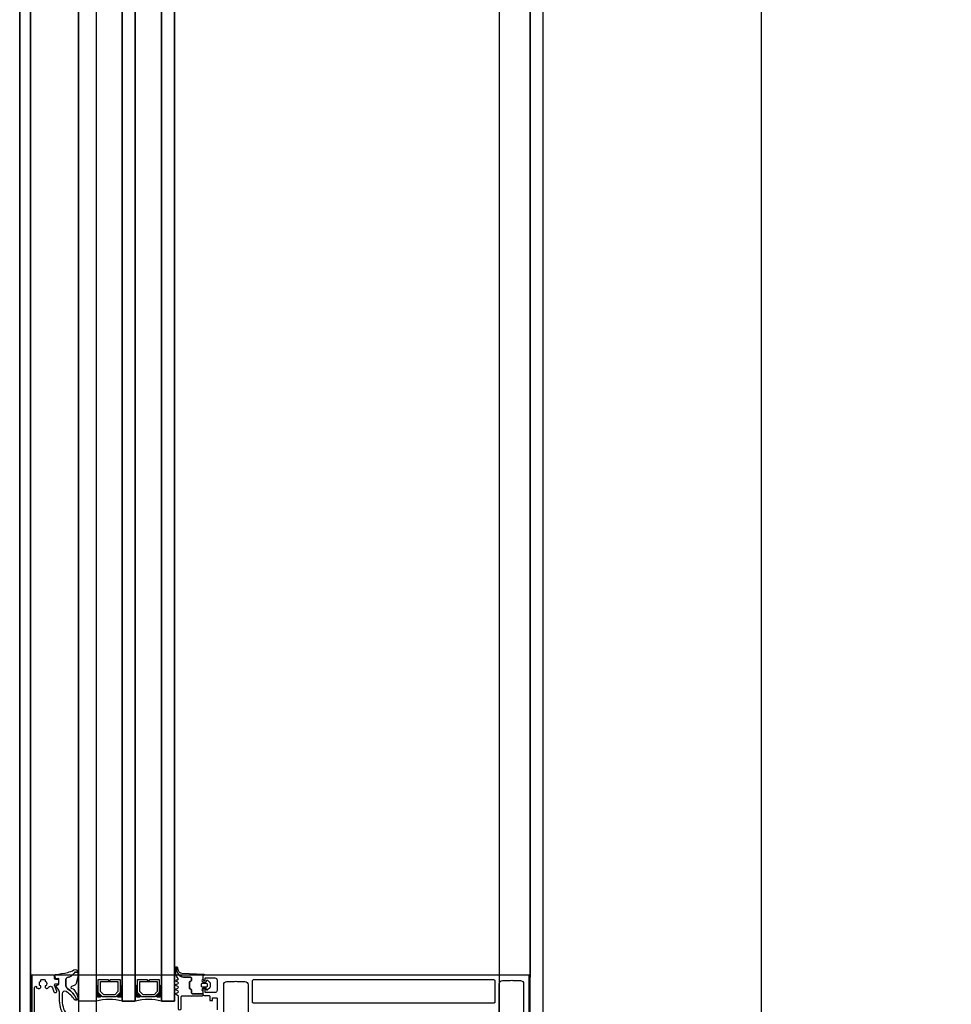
# Model space of a CAD drawing. Header units: millimetres. Extents: x 373037 to 682063, y 76092 to 274210.
# Tile 153 of 256: x 655037 to 655464, y 264076 to 264528. Entities that reach past the tile are written whole.
import ezdxf

# ---------------------------------------------------------------- set-up
doc = ezdxf.new("R2010")
doc.units = ezdxf.units.MM
doc.header["$LTSCALE"] = 100
doc.linetypes.add('ČÁRKOVANÁ', pattern=[19.05, 12.7, -6.35])
doc.layers.get('0').update_dxf_attribs({"linetype": 'CONTINUOUS'})
doc.layers.add('PUDORYS', color=253, linetype='CONTINUOUS')

# ---------------------------------------------------------------- blocks, each defined once
blk = doc.blocks.new('284336')
for points in [[(-0.7, -9.6), (-10, -9.6, 0.414511), (-10.51, -10.11), (-10.51, -15.51, -1), (-11.69, -15.51), (-11.69, -9.6), (-12.69, -8.95, -0.668884), (-12.6, -8.23), (-11.99, -8.01, 0.766384), (-11.99, -7.21), (-12.6, -6.99, -0.76831), (-12.6, -6.23), (-11.99, -6.01, 0.766384), (-11.99, -5.21), (-12.6, -4.99, -0.76831), (-12.6, -4.23), (-11.99, -4.01, 0.766384), (-11.99, -3.21), (-12.6, -2.99, -0.877523), (-12.5, -2.22), (-12.1, -2.22, 0.698129), (-11.83, -1.5, -0.220231), (-12.89, 0.78), (-12.89, 3.45, -0.157143), (-12.82, 3.68), (-12.69, 3.42, -0.067482), (-12.48, 2.53, 0.393136), (-8.66, -1.02), (-6.1, -1.02, -0.414214), (-5.61, -1.51), (-5.61, -2.22, -0.267949), (-5.85, -2.65), (-6.35, -2.93, 0.267949), (-6.61, -3.38), (-6.61, -5.84, 0.267949), (-6.35, -6.29), (-5.85, -6.57, -0.267949), (-5.61, -7), (-5.61, -8.11, 0.414215), (-5.1, -8.62), (-0.41, -8.62), (-0.41, -9.31, -0.414212), (-0.7, -9.6)], [(-0.41, 0), (-0.41, -2, 0.990243), (-0.4, -3.02), (0.9, -3.02, 0.414214), (1.21, -2.71), (1.21, -2.61, -0.668123), (1.71, -2.4), (2.75, -3.45, -0.199004), (2.89, -3.79), (2.89, -5.43, -0.199038), (2.75, -5.77), (1.71, -6.82, -0.668191), (1.21, -6.61), (1.21, -6.51, 0.414214), (0.9, -6.2), (-0.4, -6.2, 0.990269), (-0.41, -7.22), (-0.41, -8.6), (-5.1, -8.6, -0.414215), (-5.59, -8.11), (-5.59, -7, 0.267949), (-5.84, -6.56), (-6.34, -6.27, -0.267949), (-6.59, -5.84), (-6.59, -3.38, -0.267949), (-6.34, -2.95), (-5.84, -2.66, 0.267949), (-5.59, -2.22), (-5.59, -1.51, 0.414214), (-6.1, -1), (-8.66, -1, -0.393156), (-12.46, 2.53, 0.067572), (-12.67, 3.43), (-12.8, 3.7, -0.637545), (-12.12, 3.53), (-11.92, 2.53, 0.344315), (-10.06, 0.91), (0, 0.38, -0.406913), (0.39, 0), (-0.41, 0)], [(1.7, -4.31, 0.414235), (1.2, -3.81), (-0.7, -3.81, 0.414214), (-1.2, -4.31), (-1.2, -4.91, 0.414214), (-0.7, -5.41), (1.2, -5.41, 0.414235), (1.7, -4.91), (1.7, -4.31)]]:
    blk.add_lwpolyline(points, format="xyb", close=True)
blk = doc.blocks.new('433270')
blk.add_lwpolyline([(1, 0, 0.414364), (0, -1), (0, -1.4, 0.255924), (0.23, -1.83, -0.547723), (0.23, -3.17, 0.255924), (0, -3.6), (0, -14.6, 0.414214), (0.3, -14.9), (1.2, -14.9, 0.414214), (1.7, -14.4), (1.7, -10.3, -0.414214), (2, -10), (6, -10, 0.414248), (7, -9), (7, -7.7, 0.414179), (6.5, -7.2), (5.7, -7.2, 0.414232), (5.4, -7.5), (5.4, -8.2, -0.414198), (5.1, -8.5), (2.8, -8.5, -0.414204), (1.8, -7.5), (1.8, -4.49, -0.147432), (1.97, -3.94, 0.147461), (2.4, -2.5), (2.4, -2.3, -0.414214), (2.9, -1.8), (21.87, -1.8, -0.668178), (22.22, -2.65), (22.16, -2.72, 1), (21.59, -3.29), (21.52, -3.35, 0.198912), (21.38, -3.71), (21.38, -4.05, 0.414214), (22.08, -4.75), (22.38, -4.75, 0.576988), (22.64, -4.3, -0.311246), (24.56, -4.3, 0.576988), (24.82, -4.75), (25.3, -4.75, -0.260065), (25.3, -6.65), (24.82, -6.65, 0.576988), (24.56, -7.1, -0.311246), (22.64, -7.1, 0.576988), (22.38, -6.65), (22.08, -6.65, 0.414214), (21.38, -7.35), (21.38, -7.61, 0.267949), (21.63, -8.04), (21.89, -8.2, -0.637047), (21.73, -10), (19.83, -10.7, 0.315299), (19.5, -11.17), (19.5, -11.49, 0.520567), (20.17, -11.96), (22.83, -10.99, -0.520567), (23.5, -11.46), (23.5, -12.5, 0.414062), (24, -13), (25, -13, 0.414186), (25.5, -12.5), (25.5, -11.5, -0.414182), (26, -11), (27, -11, 0.414214), (27.5, -10.5), (27.5, -0.5, 0.414214), (27, 0), (1, 0)], format="xyb", close=True)
blk = doc.blocks.new('284325')
for points in [[(0.84, -5.23, -0.560316), (0.94, -4.73), (1.94, -4.36, 0.3153), (2.14, -4.08), (2.14, -1.89, 0.451558), (1.8, -1.59), (0.9, -1.7, -0.399586), (0.57, -1.46), (0.3, -0.07, -0.415977), (0.53, 0.29, 0.024107), (6.15, 1.24, 0.076636), (8.99, 2.34, -0.577615), (10.79, 1.3), (10.02, 1.37, 0.283171), (9.08, 0.9, -0.168429), (7.07, -0.74), (5.9, -1.16, 0.315302), (5.24, -2.1), (5.24, -4.21, 0.269719), (6.76, -6.82, -0.194797), (10.18, -11.53, -0.342663), (9.17, -11.17, 0.119207), (5.43, -7.59, 0.578571), (3.63, -8.62), (3.63, -11.77, 0.176415), (6.16, -18.72, -1), (5.24, -19.49, -0.176415), (2.43, -11.77), (2.43, -8.89, 0.208286), (0.84, -5.23)], [(8.95, -6.65), (10.32, -8.78, -0.134555), (10.79, -10.63, -0.339795), (10.19, -11.53, 0.194788), (6.76, -6.81, -0.269736), (5.25, -4.21), (5.25, -2.1, -0.315302), (5.9, -1.17), (7.07, -0.74, 0.168429), (9.09, 0.89, -0.283167), (10.01, 1.36), (10.79, 1.29), (10.79, -0.74, -0.070852), (10.71, -1.3), (9.95, -3.93, -0.241839), (9.08, -4.83), (7.93, -5.22, 0.836024), (8.08, -6.19), (8.11, -6.19, -0.255349), (8.95, -6.65)]]:
    blk.add_lwpolyline(points, format="xyb", close=True)

msp = doc.modelspace()

# ---------------------------------------------------------------- linework, layer by layer
at = {"layer": 'PUDORYS', "color": 252, "true_color": 0x939598}
for p, q in [((655270.64, 265975.65), (655270.64, 264088.65)), ((655063.64, 264077.65), (655063.64, 265040.27)), ((655071.64, 265040.27), (655071.64, 264077.65)), ((655083.64, 264077.65), (655083.64, 265040.27)), ((655089.64, 265040.27), (655089.64, 264077.65)), ((655101.64, 264077.65), (655101.64, 265040.27)), ((655107.64, 265040.27), (655107.64, 264077.65)), ((655071.64, 264077.65), (655063.64, 264077.65)), ((655089.64, 264077.65), (655083.64, 264077.65)), ((655107.64, 264077.65), (655101.64, 264077.65))]:
    msp.add_line(p, q, dxfattribs=at)
at = {"layer": 'PUDORYS', "color": 252, "ltscale": 15, "true_color": 0x939598}
for points in [[(655036.64, 249592.15), (681616.64, 249592.15), (681616.64, 273272.15), (655036.64, 273272.15)], [(681611.64, 273267.15), (655041.64, 273267.15), (655041.64, 249597.15), (681611.64, 249597.15)], [(655063.64, 249619.15), (681589.64, 249619.15), (681589.64, 273245.15), (655063.64, 273245.15)], [(681581.64, 273237.15), (655071.64, 273237.15), (655071.64, 249627.15), (681581.64, 249627.15)], [(655270.64, 273038.15), (681383.2, 273038.15), (681383.2, 249826.15), (655270.64, 249826.15)], [(681376.64, 249832.15), (655276.64, 249832.15), (655276.64, 273032.15), (681376.64, 273032.15)], [(655083.64, 264077.65), (655089.64, 264077.65), (655089.64, 265040.27), (655083.64, 265040.27)], [(655101.64, 264077.65), (655107.64, 264077.65), (655107.64, 265040.27), (655101.64, 265040.27)], [(655042.14, 264024.65), (655270.14, 264024.65), (655270.14, 264089.65), (655042.14, 264089.65)]]:
    msp.add_lwpolyline(points, close=True, dxfattribs=at)
at = {"layer": 'PUDORYS', "color": 252, "linetype": 'ČÁRKOVANÁ', "ltscale": 5, "true_color": 0x939598}
for points in [[(681606.64, 249602.15), (655036.64, 249602.15), (655036.64, 273272.15), (681606.64, 273272.15)], [(681611.64, 249597.15), (655041.64, 249597.15), (655041.64, 273267.15), (681611.64, 273267.15)], [(681396.64, 249812.15), (655256.64, 249812.15), (655256.64, 273052.15), (681396.64, 273052.15)], [(681276.64, 249932.15), (655376.64, 249932.15), (655376.64, 272932.15), (681276.64, 272932.15)]]:
    msp.add_lwpolyline(points, close=True, dxfattribs=at)
at = {"layer": 'PUDORYS', "color": 252, "true_color": 0x939598}
for points in [[(681376.64, 249832.15), (655276.64, 249832.15), (655276.64, 273032.15), (681376.64, 273032.15)], [(655082.64, 264087.65), (655082.64, 264081.65), (655080.64, 264079.65), (655074.64, 264079.65), (655072.64, 264081.65), (655072.64, 264087.65), (655077.14, 264087.65), (655077.14, 264087.15), (655078.14, 264087.15), (655078.14, 264087.65)], [(655073.64, 264086.65), (655081.64, 264086.65), (655081.64, 264082.07), (655080.22, 264080.65), (655075.19, 264080.65), (655073.64, 264082.07)], [(655100.64, 264087.65), (655100.64, 264081.65), (655098.64, 264079.65), (655092.64, 264079.65), (655090.64, 264081.65), (655090.64, 264087.65), (655095.14, 264087.65), (655095.14, 264087.15), (655096.14, 264087.15), (655096.14, 264087.65)], [(655091.64, 264086.65), (655099.64, 264086.65), (655099.64, 264082.07), (655098.22, 264080.65), (655093.19, 264080.65), (655091.64, 264082.07)]]:
    msp.add_lwpolyline(points, close=True, dxfattribs=at)
for points in [[(655270.64, 264063.15), (655270.64, 264088.65, 0.414214), (655269.64, 264089.65), (655269.64, 264089.65), (655121.14, 264089.65, 0.414214), (655120.64, 264089.15), (655120.64, 264087.85, 0.41422), (655121.14, 264087.35), (655121.64, 264087.35), (655121.64, 264088.35), (655126.14, 264088.35, -0.414214), (655127.14, 264087.35), (655127.14, 264082.65, -0.414214), (655126.14, 264081.65), (655121.64, 264081.65), (655121.64, 264083.35), (655121.14, 264083.35, 0.414201), (655120.64, 264082.85), (655120.64, 264080.85, 0.414214), (655121.14, 264080.35), (655123.28, 264080.35, -0.414214), (655123.78, 264079.85), (655123.78, 264078.05), (655125.03, 264078.05), (655125.03, 264079.25), (655126.84, 264079.25, -0.414214), (655127.14, 264078.95), (655127.14, 264073.66, -0.414167)], [(655130.14, 264066.8), (655130.14, 264085.16, -0.414214), (655131.64, 264086.66), (655135.14, 264086.66, -0.399985), (655136.14, 264086.66), (655139.84, 264086.66, -0.414214), (655141.34, 264085.16), (655141.34, 264066.8, 0.13165)], [(655256.44, 264066.81), (655256.44, 264085.66, -0.414232), (655257.94, 264087.16), (655261.65, 264087.16, -0.399985), (655262.65, 264087.16), (655266.14, 264087.16, -0.414232), (655267.64, 264085.66), (655267.64, 264066.81, 0.116937)]]:
    msp.add_lwpolyline(points, format="xyb", dxfattribs=at)
msp.add_lwpolyline([(655143.84, 264087.55), (655253.94, 264087.55, -0.414214), (655254.44, 264087.05), (655254.44, 264077.35, -0.414214), (655253.94, 264076.85), (655143.84, 264076.85, -0.414214), (655143.34, 264077.35), (655143.34, 264087.05, -0.414214), (655143.84, 264087.55)], format="xyb", close=True, dxfattribs=at)
for centre, radius, start, end in [((655072.14, 264085.52), 0.596, 213.0366, 326.9634), ((655072.14, 264085.22), 0.596, 213.0366, 326.9634), ((655083.14, 264085.52), 0.596, 213.0366, 326.9634), ((655083.14, 264085.22), 0.596, 213.0366, 326.9634), ((655090.14, 264085.52), 0.596, 213.0366, 326.9634), ((655090.14, 264085.22), 0.596, 213.0366, 326.9634), ((655101.14, 264085.52), 0.596, 213.0366, 326.9634), ((655101.14, 264085.22), 0.596, 213.0366, 326.9634), ((655072.14, 264084.93), 0.596, 213.0366, 326.9634), ((655072.14, 264084.64), 0.596, 213.0366, 326.9634), ((655072.14, 264084.35), 0.596, 213.0366, 326.9634), ((655072.14, 264084.05), 0.596, 213.0366, 326.9634), ((655072.14, 264083.76), 0.596, 213.0366, 326.9634), ((655072.14, 264083.47), 0.596, 213.0366, 326.9634), ((655072.14, 264083.18), 0.596, 213.0366, 326.9634), ((655072.14, 264082.88), 0.596, 213.0366, 326.9634), ((655072.14, 264082.59), 0.596, 213.0366, 326.9634), ((655072.14, 264082.3), 0.596, 213.0366, 326.9634), ((655072.14, 264082.01), 0.596, 213.0366, 326.9634), ((655072.28, 264081.99), 0.879, 223.5036, 316.0051), ((655072.42, 264082.09), 1.26, 231.5004, 308.0344), ((655072.56, 264082.25), 1.71, 237.3143, 302.7051), ((655072.71, 264082.49), 2.25, 241.5972, 298.4727), ((655082.57, 264082.49), 2.25, 241.5273, 298.4028), ((655082.71, 264082.25), 1.71, 237.2949, 302.6857), ((655082.85, 264082.09), 1.26, 231.9656, 308.4996), ((655083, 264081.99), 0.879, 223.9949, 316.4964), ((655083.14, 264084.93), 0.596, 213.0366, 326.9634), ((655083.14, 264084.64), 0.596, 213.0366, 326.9634), ((655083.14, 264084.35), 0.596, 213.0366, 326.9634), ((655083.14, 264084.05), 0.596, 213.0366, 326.9634), ((655083.14, 264083.76), 0.596, 213.0366, 326.9634), ((655083.14, 264083.47), 0.596, 213.0366, 326.9634), ((655083.14, 264083.18), 0.596, 213.0366, 326.9634), ((655083.14, 264082.88), 0.596, 213.0366, 326.9634), ((655083.14, 264082.59), 0.596, 213.0366, 326.9634), ((655083.14, 264082.3), 0.596, 213.0366, 326.9634), ((655083.14, 264082.01), 0.596, 213.0366, 326.9634), ((655090.14, 264084.93), 0.596, 213.0366, 326.9634), ((655090.14, 264084.64), 0.596, 213.0366, 326.9634), ((655090.14, 264084.35), 0.596, 213.0366, 326.9634), ((655090.14, 264084.05), 0.596, 213.0366, 326.9634), ((655090.14, 264083.76), 0.596, 213.0366, 326.9634), ((655090.14, 264083.47), 0.596, 213.0366, 326.9634), ((655090.14, 264083.18), 0.596, 213.0366, 326.9634), ((655090.14, 264082.88), 0.596, 213.0366, 326.9634), ((655090.14, 264082.59), 0.596, 213.0366, 326.9634), ((655090.14, 264082.3), 0.596, 213.0366, 326.9634), ((655090.14, 264082.01), 0.596, 213.0366, 326.9634), ((655090.28, 264081.99), 0.879, 223.5036, 316.0051), ((655090.42, 264082.09), 1.26, 231.5004, 308.0344), ((655090.56, 264082.25), 1.71, 237.3143, 302.7051), ((655090.71, 264082.49), 2.25, 241.5972, 298.4727), ((655100.57, 264082.49), 2.25, 241.5273, 298.4028), ((655100.71, 264082.25), 1.71, 237.2949, 302.6857), ((655100.85, 264082.09), 1.26, 231.9656, 308.4996), ((655101, 264081.99), 0.879, 223.9949, 316.4964), ((655101.14, 264084.93), 0.596, 213.0366, 326.9634), ((655101.14, 264084.64), 0.596, 213.0366, 326.9634), ((655101.14, 264084.35), 0.596, 213.0366, 326.9634), ((655101.14, 264084.05), 0.596, 213.0366, 326.9634), ((655101.14, 264083.76), 0.596, 213.0366, 326.9634), ((655101.14, 264083.47), 0.596, 213.0366, 326.9634), ((655101.14, 264083.18), 0.596, 213.0366, 326.9634), ((655101.14, 264082.88), 0.596, 213.0366, 326.9634), ((655101.14, 264082.59), 0.596, 213.0366, 326.9634), ((655101.14, 264082.3), 0.596, 213.0366, 326.9634), ((655101.14, 264082.01), 0.596, 213.0366, 326.9634), ((655072.88, 264082.84), 2.9, 244.7048, 294.6933), ((655072.99, 264083.21), 3.55, 247.591, 292.7062), ((655077.64, 264055.76), 22.7, 74.6728, 105.3272), ((655082.29, 264083.21), 3.55, 247.2938, 292.409), ((655082.4, 264082.84), 2.9, 245.3067, 295.2952), ((655090.88, 264082.84), 2.9, 244.7048, 294.6933), ((655090.99, 264083.21), 3.55, 247.591, 292.7062), ((655095.64, 264055.76), 22.7, 74.6728, 105.3272), ((655100.29, 264083.21), 3.55, 247.2938, 292.409), ((655100.4, 264082.84), 2.9, 245.3067, 295.2952)]:
    msp.add_arc(centre, radius, start, end, dxfattribs=at)

# ---------------------------------------------------------------- block references
at = {"layer": 'PUDORYS', "color": 252, "true_color": 0x939598, "rotation": 90}
msp.add_blockref('433270', (655041.64, 264062.15), dxfattribs=at)
at = {"layer": 'PUDORYS', "color": 252, "true_color": 0x939598}
for name, p in [('284325', (655052.5, 264089.65)), ('284336', (655121.05, 264089.65))]:
    msp.add_blockref(name, p, dxfattribs=at)

doc.saveas('drawing.dxf')
